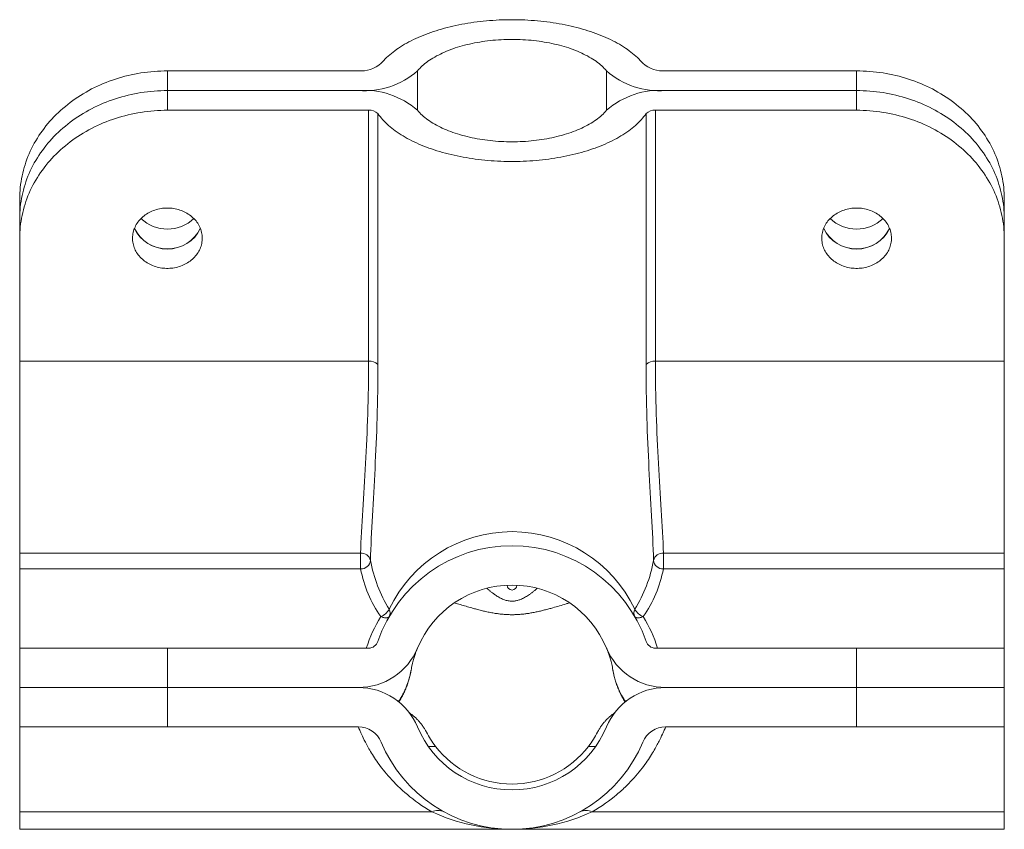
# Paper-space layout '_Right' of a CAD drawing. Header units: inches. Extents: x -1.25 to 1.25, y -0.36 to 1.7.
import ezdxf

# ---------------------------------------------------------------- set-up
doc = ezdxf.new("R2010")
doc.units = ezdxf.units.IN
doc.header["$MEASUREMENT"] = 0

psp = doc.layouts.new('_Right')

# ---------------------------------------------------------------- linework, layer by layer
at = {"color": 7, "linetype": 'Continuous', "lineweight": 15}
for p, q in [((-0.875, 1.5655), (-0.875, 1.4655)), ((-0.39, 1.5655), (-0.875, 1.5655)), ((0.39, 1.5655), (0.875, 1.5655)), ((0.875, 1.4655), (0.875, 1.5655)), ((-0.39, 1.5155), (-0.875, 1.5155)), ((0.875, 1.5155), (0.39, 1.5155)), ((-0.3641, 1.4655), (-0.875, 1.4655)), ((-0.3641, 0.8287), (-0.3641, 1.4655)), ((-0.3405, 1.4571), (-0.3405, 0.8203)), ((0.3405, 0.8203), (0.3405, 1.4571)), ((0.3641, 1.4655), (0.875, 1.4655)), ((0.3641, 1.4655), (0.3641, 0.8287)), ((-1.25, 1.2408), (-1.25, -0.36)), ((1.25, -0.36), (1.25, 1.2408)), ((-0.3641, 0.8287), (-1.25, 0.8287)), ((0.3641, 0.8287), (1.25, 0.8287)), ((-1.25, 0.3408), (-0.3844, 0.3408)), ((-0.3844, 0.3408), (-0.3844, 0.3011)), ((0.3844, 0.3408), (1.25, 0.3408)), ((0.3844, 0.3011), (0.3844, 0.3408)), ((-0.3844, 0.3011), (-1.25, 0.3011)), ((1.25, 0.3011), (0.3844, 0.3011)), ((-0.3641, 0.1), (-1.25, 0.1)), ((-0.875, 0.1), (-0.875, -0.1)), ((0.3641, 0.1), (1.25, 0.1)), ((0.875, -0.1), (0.875, 0.1)), ((-0.39, 0), (-1.25, 0)), ((1.25, 0), (0.39, 0)), ((-0.39, -0.1), (-1.25, -0.1)), ((0.39, -0.1), (1.25, -0.1)), ((-0.2032, -0.3156), (-1.25, -0.3156)), ((1.25, -0.3156), (0.2032, -0.3156)), ((-1.25, -0.36), (1.25, -0.36))]:
    psp.add_line(p, q, dxfattribs=at)
at = {"color": 125, "linetype": 'Continuous', "lineweight": 15}
for p, q in [((-0.24, 1.5655), (-0.24, 1.4655)), ((0.24, 1.4655), (0.24, 1.5655))]:
    psp.add_line(p, q, dxfattribs=at)
at = {"color": 7, "linetype": 'Continuous', "lineweight": 15, "flags": 128}
for points in [[(0.3323, 1.5848), (0.3291, 1.5885), (0.3257, 1.5922), (0.3222, 1.5959), (0.3184, 1.5995), (0.3146, 1.6031), (0.3105, 1.6066), (0.3063, 1.6101), (0.302, 1.6135), (0.2975, 1.6169), (0.2928, 1.6203), (0.288, 1.6236), (0.283, 1.6268), (0.2779, 1.63), (0.2727, 1.6331), (0.2673, 1.6361), (0.2618, 1.6391), (0.2561, 1.642), (0.2503, 1.6449), (0.2444, 1.6477), (0.2384, 1.6504), (0.2322, 1.6531), (0.2259, 1.6557), (0.2195, 1.6582), (0.213, 1.6606), (0.2064, 1.663), (0.1997, 1.6653), (0.1929, 1.6675), (0.1859, 1.6697), (0.1789, 1.6717), (0.1718, 1.6737), (0.1646, 1.6756), (0.1573, 1.6774), (0.15, 1.6792), (0.1425, 1.6808), (0.135, 1.6824), (0.1274, 1.6839), (0.1198, 1.6853), (0.1121, 1.6866), (0.1043, 1.6878), (0.0965, 1.689), (0.0886, 1.69), (0.0807, 1.691), (0.0728, 1.6918), (0.0648, 1.6926), (0.0568, 1.6933), (0.0487, 1.6939), (0.0406, 1.6944), (0.0325, 1.6948), (0.0244, 1.6951), (0.0163, 1.6954), (0.0081, 1.6955), (0, 1.6955), (-0.0081, 1.6955), (-0.0163, 1.6954), (-0.0244, 1.6951), (-0.0325, 1.6948), (-0.0406, 1.6944), (-0.0487, 1.6939), (-0.0568, 1.6933), (-0.0648, 1.6926), (-0.0728, 1.6918), (-0.0807, 1.691), (-0.0886, 1.69), (-0.0965, 1.689), (-0.1043, 1.6878), (-0.1121, 1.6866), (-0.1198, 1.6853), (-0.1274, 1.6839), (-0.135, 1.6824), (-0.1425, 1.6808), (-0.15, 1.6792), (-0.1573, 1.6774), (-0.1646, 1.6756), (-0.1718, 1.6737), (-0.1789, 1.6717), (-0.1859, 1.6697), (-0.1929, 1.6675), (-0.1997, 1.6653), (-0.2064, 1.663), (-0.213, 1.6606), (-0.2195, 1.6582), (-0.2259, 1.6557), (-0.2322, 1.6531), (-0.2384, 1.6504), (-0.2444, 1.6477), (-0.2503, 1.6449), (-0.2561, 1.642), (-0.2618, 1.6391), (-0.2673, 1.6361), (-0.2727, 1.6331), (-0.2779, 1.63), (-0.283, 1.6268), (-0.288, 1.6236), (-0.2928, 1.6203), (-0.2975, 1.6169), (-0.302, 1.6135), (-0.3063, 1.6101), (-0.3105, 1.6066), (-0.3146, 1.6031), (-0.3184, 1.5995), (-0.3222, 1.5959), (-0.3257, 1.5922), (-0.3291, 1.5885), (-0.3323, 1.5848)], [(0.24, 1.5655), (0.2372, 1.5687), (0.2343, 1.5719), (0.2312, 1.575), (0.228, 1.5781), (0.2245, 1.5811), (0.221, 1.5841), (0.2172, 1.587), (0.2133, 1.5899), (0.2093, 1.5927), (0.2051, 1.5955), (0.2007, 1.5982), (0.1962, 1.6008), (0.1916, 1.6034), (0.1868, 1.6059), (0.1819, 1.6084), (0.1769, 1.6108), (0.1718, 1.6131), (0.1665, 1.6154), (0.1611, 1.6176), (0.1556, 1.6197), (0.15, 1.6217), (0.1442, 1.6237), (0.1384, 1.6256), (0.1325, 1.6274), (0.1264, 1.6291), (0.1203, 1.6308), (0.1141, 1.6324), (0.1078, 1.6338), (0.1015, 1.6352), (0.095, 1.6365), (0.0885, 1.6378), (0.082, 1.6389), (0.0753, 1.64), (0.0687, 1.6409), (0.0619, 1.6418), (0.0552, 1.6426), (0.0484, 1.6433), (0.0415, 1.6439), (0.0346, 1.6444), (0.0277, 1.6448), (0.0208, 1.6451), (0.0139, 1.6454), (0.0069, 1.6455), (0, 1.6455), (-0.0069, 1.6455), (-0.0139, 1.6454), (-0.0208, 1.6451), (-0.0277, 1.6448), (-0.0346, 1.6444), (-0.0415, 1.6439), (-0.0484, 1.6433), (-0.0552, 1.6426), (-0.0619, 1.6418), (-0.0687, 1.6409), (-0.0753, 1.64), (-0.082, 1.6389), (-0.0885, 1.6378), (-0.095, 1.6365), (-0.1015, 1.6352), (-0.1078, 1.6338), (-0.1141, 1.6324), (-0.1203, 1.6308), (-0.1264, 1.6291), (-0.1325, 1.6274), (-0.1384, 1.6256), (-0.1442, 1.6237), (-0.15, 1.6217), (-0.1556, 1.6197), (-0.1611, 1.6176), (-0.1665, 1.6154), (-0.1718, 1.6131), (-0.1769, 1.6108), (-0.1819, 1.6084), (-0.1868, 1.6059), (-0.1916, 1.6034), (-0.1962, 1.6008), (-0.2007, 1.5982), (-0.2051, 1.5955), (-0.2093, 1.5927), (-0.2133, 1.5899), (-0.2172, 1.587), (-0.221, 1.5841), (-0.2245, 1.5811), (-0.228, 1.5781), (-0.2312, 1.575), (-0.2343, 1.5719), (-0.2372, 1.5687), (-0.24, 1.5655)], [(-1.25, 1.2408), (-1.2499, 1.2481), (-1.2496, 1.2554), (-1.2492, 1.2626), (-1.2485, 1.2699), (-1.2476, 1.2771), (-1.2466, 1.2844), (-1.2454, 1.2916), (-1.244, 1.2988), (-1.2424, 1.3059), (-1.2406, 1.3131), (-1.2386, 1.3201), (-1.2365, 1.3272), (-1.2342, 1.3342), (-1.2316, 1.3411), (-1.229, 1.348), (-1.2261, 1.3549), (-1.223, 1.3617), (-1.2198, 1.3684), (-1.2164, 1.3751), (-1.2129, 1.3817), (-1.2091, 1.3882), (-1.2052, 1.3947), (-1.2012, 1.4011), (-1.1969, 1.4074), (-1.1925, 1.4136), (-1.188, 1.4197), (-1.1833, 1.4257), (-1.1784, 1.4317), (-1.1734, 1.4375), (-1.1682, 1.4433), (-1.1629, 1.4489), (-1.1574, 1.4545), (-1.1518, 1.4599), (-1.146, 1.4652), (-1.1402, 1.4704), (-1.1341, 1.4755), (-1.128, 1.4805), (-1.1217, 1.4854), (-1.1153, 1.4901), (-1.1088, 1.4947), (-1.1022, 1.4992), (-1.0954, 1.5035), (-1.0886, 1.5077), (-1.0816, 1.5118), (-1.0745, 1.5158), (-1.0673, 1.5196), (-1.0601, 1.5232), (-1.0527, 1.5268), (-1.0452, 1.5301), (-1.0377, 1.5334), (-1.0301, 1.5365), (-1.0224, 1.5394), (-1.0146, 1.5422), (-1.0068, 1.5448), (-0.9989, 1.5473), (-0.9909, 1.5496), (-0.9828, 1.5518), (-0.9748, 1.5538), (-0.9666, 1.5557), (-0.9584, 1.5574), (-0.9502, 1.5589), (-0.942, 1.5603), (-0.9337, 1.5615), (-0.9253, 1.5626), (-0.917, 1.5635), (-0.9086, 1.5642), (-0.9002, 1.5648), (-0.8918, 1.5652), (-0.8834, 1.5655), (-0.875, 1.5655)], [(0.875, 1.5655), (0.8834, 1.5655), (0.8918, 1.5652), (0.9002, 1.5648), (0.9086, 1.5642), (0.917, 1.5635), (0.9253, 1.5626), (0.9337, 1.5615), (0.942, 1.5603), (0.9502, 1.5589), (0.9584, 1.5574), (0.9666, 1.5557), (0.9748, 1.5538), (0.9828, 1.5518), (0.9909, 1.5496), (0.9989, 1.5473), (1.0068, 1.5448), (1.0146, 1.5422), (1.0224, 1.5394), (1.0301, 1.5365), (1.0377, 1.5334), (1.0452, 1.5301), (1.0527, 1.5268), (1.0601, 1.5232), (1.0673, 1.5196), (1.0745, 1.5158), (1.0816, 1.5118), (1.0886, 1.5077), (1.0954, 1.5035), (1.1022, 1.4992), (1.1088, 1.4947), (1.1153, 1.4901), (1.1217, 1.4854), (1.128, 1.4805), (1.1341, 1.4755), (1.1402, 1.4704), (1.146, 1.4652), (1.1518, 1.4599), (1.1574, 1.4545), (1.1629, 1.4489), (1.1682, 1.4433), (1.1734, 1.4375), (1.1784, 1.4317), (1.1833, 1.4257), (1.188, 1.4197), (1.1925, 1.4136), (1.1969, 1.4074), (1.2012, 1.4011), (1.2052, 1.3947), (1.2091, 1.3882), (1.2129, 1.3817), (1.2164, 1.3751), (1.2198, 1.3684), (1.223, 1.3617), (1.2261, 1.3549), (1.229, 1.348), (1.2316, 1.3411), (1.2342, 1.3342), (1.2365, 1.3272), (1.2386, 1.3201), (1.2406, 1.3131), (1.2424, 1.3059), (1.244, 1.2988), (1.2454, 1.2916), (1.2466, 1.2844), (1.2476, 1.2771), (1.2485, 1.2699), (1.2492, 1.2626), (1.2496, 1.2554), (1.2499, 1.2481), (1.25, 1.2408)], [(-1.25, 1.1908), (-1.2499, 1.1981), (-1.2496, 1.2054), (-1.2492, 1.2126), (-1.2485, 1.2199), (-1.2476, 1.2271), (-1.2466, 1.2344), (-1.2454, 1.2416), (-1.244, 1.2488), (-1.2424, 1.2559), (-1.2406, 1.2631), (-1.2386, 1.2701), (-1.2365, 1.2772), (-1.2342, 1.2842), (-1.2316, 1.2911), (-1.229, 1.298), (-1.2261, 1.3049), (-1.223, 1.3117), (-1.2198, 1.3184), (-1.2164, 1.3251), (-1.2129, 1.3317), (-1.2091, 1.3382), (-1.2052, 1.3447), (-1.2012, 1.3511), (-1.1969, 1.3574), (-1.1925, 1.3636), (-1.188, 1.3697), (-1.1833, 1.3757), (-1.1784, 1.3817), (-1.1734, 1.3875), (-1.1682, 1.3933), (-1.1629, 1.3989), (-1.1574, 1.4045), (-1.1518, 1.4099), (-1.146, 1.4152), (-1.1402, 1.4204), (-1.1341, 1.4255), (-1.128, 1.4305), (-1.1217, 1.4354), (-1.1153, 1.4401), (-1.1088, 1.4447), (-1.1022, 1.4492), (-1.0954, 1.4535), (-1.0886, 1.4577), (-1.0816, 1.4618), (-1.0745, 1.4658), (-1.0673, 1.4696), (-1.0601, 1.4732), (-1.0527, 1.4768), (-1.0452, 1.4801), (-1.0377, 1.4834), (-1.0301, 1.4865), (-1.0224, 1.4894), (-1.0146, 1.4922), (-1.0068, 1.4948), (-0.9989, 1.4973), (-0.9909, 1.4996), (-0.9828, 1.5018), (-0.9748, 1.5038), (-0.9666, 1.5057), (-0.9584, 1.5074), (-0.9502, 1.5089), (-0.942, 1.5103), (-0.9337, 1.5115), (-0.9253, 1.5126), (-0.917, 1.5135), (-0.9086, 1.5142), (-0.9002, 1.5148), (-0.8918, 1.5152), (-0.8834, 1.5155), (-0.875, 1.5155)], [(-0.875, 1.5155), (-0.8834, 1.5155), (-0.8918, 1.5152), (-0.9002, 1.5148), (-0.9086, 1.5142), (-0.917, 1.5135), (-0.9253, 1.5126), (-0.9337, 1.5115), (-0.942, 1.5103), (-0.9502, 1.5089), (-0.9584, 1.5074), (-0.9666, 1.5057), (-0.9748, 1.5038), (-0.9828, 1.5018), (-0.9909, 1.4996), (-0.9989, 1.4973), (-1.0068, 1.4948), (-1.0146, 1.4922), (-1.0224, 1.4894), (-1.0301, 1.4865), (-1.0377, 1.4834), (-1.0452, 1.4801), (-1.0527, 1.4768), (-1.0601, 1.4732), (-1.0673, 1.4696), (-1.0745, 1.4658), (-1.0816, 1.4618), (-1.0886, 1.4577), (-1.0954, 1.4535), (-1.1022, 1.4492), (-1.1088, 1.4447), (-1.1153, 1.4401), (-1.1217, 1.4354), (-1.128, 1.4305), (-1.1341, 1.4255), (-1.1402, 1.4204), (-1.146, 1.4152), (-1.1518, 1.4099), (-1.1574, 1.4045), (-1.1629, 1.3989), (-1.1682, 1.3933), (-1.1734, 1.3875), (-1.1784, 1.3817), (-1.1833, 1.3757), (-1.188, 1.3697), (-1.1925, 1.3636), (-1.1969, 1.3574), (-1.2012, 1.3511), (-1.2052, 1.3447), (-1.2091, 1.3382), (-1.2129, 1.3317), (-1.2164, 1.3251), (-1.2198, 1.3184), (-1.223, 1.3117), (-1.2261, 1.3049), (-1.229, 1.298), (-1.2316, 1.2911), (-1.2342, 1.2842), (-1.2365, 1.2772), (-1.2386, 1.2701), (-1.2406, 1.2631), (-1.2424, 1.2559), (-1.244, 1.2488), (-1.2454, 1.2416), (-1.2466, 1.2344), (-1.2476, 1.2271), (-1.2485, 1.2199), (-1.2492, 1.2126), (-1.2496, 1.2054), (-1.2499, 1.1981), (-1.25, 1.1908)], [(0.875, 1.5155), (0.8834, 1.5155), (0.8918, 1.5152), (0.9002, 1.5148), (0.9086, 1.5142), (0.917, 1.5135), (0.9253, 1.5126), (0.9337, 1.5115), (0.942, 1.5103), (0.9502, 1.5089), (0.9584, 1.5074), (0.9666, 1.5057), (0.9748, 1.5038), (0.9828, 1.5018), (0.9909, 1.4996), (0.9989, 1.4973), (1.0068, 1.4948), (1.0146, 1.4922), (1.0224, 1.4894), (1.0301, 1.4865), (1.0377, 1.4834), (1.0452, 1.4801), (1.0527, 1.4768), (1.0601, 1.4732), (1.0673, 1.4696), (1.0745, 1.4658), (1.0816, 1.4618), (1.0886, 1.4577), (1.0954, 1.4535), (1.1022, 1.4492), (1.1088, 1.4447), (1.1153, 1.4401), (1.1217, 1.4354), (1.128, 1.4305), (1.1341, 1.4255), (1.1402, 1.4204), (1.146, 1.4152), (1.1518, 1.4099), (1.1574, 1.4045), (1.1629, 1.3989), (1.1682, 1.3933), (1.1734, 1.3875), (1.1784, 1.3817), (1.1833, 1.3757), (1.188, 1.3697), (1.1925, 1.3636), (1.1969, 1.3574), (1.2012, 1.3511), (1.2052, 1.3447), (1.2091, 1.3382), (1.2129, 1.3317), (1.2164, 1.3251), (1.2198, 1.3184), (1.223, 1.3117), (1.2261, 1.3049), (1.229, 1.298), (1.2316, 1.2911), (1.2342, 1.2842), (1.2365, 1.2772), (1.2386, 1.2701), (1.2406, 1.2631), (1.2424, 1.2559), (1.244, 1.2488), (1.2454, 1.2416), (1.2466, 1.2344), (1.2476, 1.2271), (1.2485, 1.2199), (1.2492, 1.2126), (1.2496, 1.2054), (1.2499, 1.1981), (1.25, 1.1908)], [(1.25, 1.1908), (1.2499, 1.1981), (1.2496, 1.2054), (1.2492, 1.2126), (1.2485, 1.2199), (1.2476, 1.2271), (1.2466, 1.2344), (1.2454, 1.2416), (1.244, 1.2488), (1.2424, 1.2559), (1.2406, 1.2631), (1.2386, 1.2701), (1.2365, 1.2772), (1.2342, 1.2842), (1.2316, 1.2911), (1.229, 1.298), (1.2261, 1.3049), (1.223, 1.3117), (1.2198, 1.3184), (1.2164, 1.3251), (1.2129, 1.3317), (1.2091, 1.3382), (1.2052, 1.3447), (1.2012, 1.3511), (1.1969, 1.3574), (1.1925, 1.3636), (1.188, 1.3697), (1.1833, 1.3757), (1.1784, 1.3817), (1.1734, 1.3875), (1.1682, 1.3933), (1.1629, 1.3989), (1.1574, 1.4045), (1.1518, 1.4099), (1.146, 1.4152), (1.1402, 1.4204), (1.1341, 1.4255), (1.128, 1.4305), (1.1217, 1.4354), (1.1153, 1.4401), (1.1088, 1.4447), (1.1022, 1.4492), (1.0954, 1.4535), (1.0886, 1.4577), (1.0816, 1.4618), (1.0745, 1.4658), (1.0673, 1.4696), (1.0601, 1.4732), (1.0527, 1.4768), (1.0452, 1.4801), (1.0377, 1.4834), (1.0301, 1.4865), (1.0224, 1.4894), (1.0146, 1.4922), (1.0068, 1.4948), (0.9989, 1.4973), (0.9909, 1.4996), (0.9828, 1.5018), (0.9748, 1.5038), (0.9666, 1.5057), (0.9584, 1.5074), (0.9502, 1.5089), (0.942, 1.5103), (0.9337, 1.5115), (0.9253, 1.5126), (0.917, 1.5135), (0.9086, 1.5142), (0.9002, 1.5148), (0.8918, 1.5152), (0.8834, 1.5155), (0.875, 1.5155)], [(-0.875, 1.4655), (-0.8834, 1.4655), (-0.8918, 1.4652), (-0.9002, 1.4648), (-0.9086, 1.4642), (-0.917, 1.4635), (-0.9253, 1.4626), (-0.9337, 1.4615), (-0.942, 1.4603), (-0.9502, 1.4589), (-0.9584, 1.4574), (-0.9666, 1.4557), (-0.9748, 1.4538), (-0.9828, 1.4518), (-0.9909, 1.4496), (-0.9989, 1.4473), (-1.0068, 1.4448), (-1.0146, 1.4422), (-1.0224, 1.4394), (-1.0301, 1.4365), (-1.0377, 1.4334), (-1.0452, 1.4301), (-1.0527, 1.4268), (-1.0601, 1.4232), (-1.0673, 1.4196), (-1.0745, 1.4158), (-1.0816, 1.4118), (-1.0886, 1.4077), (-1.0954, 1.4035), (-1.1022, 1.3992), (-1.1088, 1.3947), (-1.1153, 1.3901), (-1.1217, 1.3854), (-1.128, 1.3805), (-1.1341, 1.3755), (-1.1402, 1.3704), (-1.146, 1.3652), (-1.1518, 1.3599), (-1.1574, 1.3545), (-1.1629, 1.3489), (-1.1682, 1.3433), (-1.1734, 1.3375), (-1.1784, 1.3317), (-1.1833, 1.3257), (-1.188, 1.3197), (-1.1925, 1.3136), (-1.1969, 1.3074), (-1.2012, 1.3011), (-1.2052, 1.2947), (-1.2091, 1.2882), (-1.2129, 1.2817), (-1.2164, 1.2751), (-1.2198, 1.2684), (-1.223, 1.2617), (-1.2261, 1.2549), (-1.229, 1.248), (-1.2316, 1.2411), (-1.2342, 1.2342), (-1.2365, 1.2272), (-1.2386, 1.2201), (-1.2406, 1.2131), (-1.2424, 1.2059), (-1.244, 1.1988), (-1.2454, 1.1916), (-1.2466, 1.1844), (-1.2476, 1.1771), (-1.2485, 1.1699), (-1.2492, 1.1626), (-1.2496, 1.1554), (-1.2499, 1.1481), (-1.25, 1.1408)], [(-0.3405, 1.4571), (-0.3377, 1.4532), (-0.3348, 1.4494), (-0.3317, 1.4456), (-0.3285, 1.4419), (-0.325, 1.4382), (-0.3214, 1.4345), (-0.3176, 1.4308), (-0.3137, 1.4272), (-0.3096, 1.4237), (-0.3054, 1.4202), (-0.3009, 1.4168), (-0.2964, 1.4134), (-0.2916, 1.41), (-0.2868, 1.4067), (-0.2817, 1.4035), (-0.2766, 1.4003), (-0.2712, 1.3972), (-0.2658, 1.3941), (-0.2602, 1.3911), (-0.2545, 1.3882), (-0.2486, 1.3854), (-0.2426, 1.3826), (-0.2365, 1.3798), (-0.2303, 1.3772), (-0.2239, 1.3746), (-0.2174, 1.3721), (-0.2109, 1.3697), (-0.2042, 1.3673), (-0.1974, 1.365), (-0.1905, 1.3628), (-0.1835, 1.3607), (-0.1764, 1.3586), (-0.1692, 1.3567), (-0.1619, 1.3548), (-0.1545, 1.353), (-0.1471, 1.3513), (-0.1396, 1.3496), (-0.132, 1.3481), (-0.1244, 1.3466), (-0.1166, 1.3453), (-0.1089, 1.344), (-0.101, 1.3428), (-0.0931, 1.3417), (-0.0852, 1.3407), (-0.0772, 1.3397), (-0.0692, 1.3389), (-0.0611, 1.3382), (-0.0531, 1.3375), (-0.0449, 1.337), (-0.0368, 1.3365), (-0.0286, 1.3361), (-0.0205, 1.3358), (-0.0123, 1.3356), (-0.0041, 1.3356), (0.0041, 1.3356), (0.0123, 1.3356), (0.0205, 1.3358), (0.0286, 1.3361), (0.0368, 1.3365), (0.0449, 1.337), (0.0531, 1.3375), (0.0611, 1.3382), (0.0692, 1.3389), (0.0772, 1.3397), (0.0852, 1.3407), (0.0931, 1.3417), (0.101, 1.3428), (0.1089, 1.344), (0.1166, 1.3453), (0.1244, 1.3466), (0.132, 1.3481), (0.1396, 1.3496), (0.1471, 1.3513), (0.1545, 1.353), (0.1619, 1.3548), (0.1692, 1.3567), (0.1764, 1.3586), (0.1835, 1.3607), (0.1905, 1.3628), (0.1974, 1.365), (0.2042, 1.3673), (0.2109, 1.3697), (0.2174, 1.3721), (0.2239, 1.3746), (0.2303, 1.3772), (0.2365, 1.3798), (0.2426, 1.3826), (0.2486, 1.3854), (0.2545, 1.3882), (0.2602, 1.3911), (0.2658, 1.3941), (0.2712, 1.3972), (0.2766, 1.4003), (0.2817, 1.4035), (0.2868, 1.4067), (0.2916, 1.41), (0.2964, 1.4134), (0.3009, 1.4168), (0.3054, 1.4202), (0.3096, 1.4237), (0.3137, 1.4272), (0.3176, 1.4308), (0.3214, 1.4345), (0.325, 1.4382), (0.3285, 1.4419), (0.3317, 1.4456), (0.3348, 1.4494), (0.3377, 1.4532), (0.3405, 1.4571)], [(-0.24, 1.4655), (-0.2372, 1.4624), (-0.2343, 1.4592), (-0.2312, 1.4561), (-0.228, 1.453), (-0.2245, 1.45), (-0.221, 1.447), (-0.2172, 1.4441), (-0.2133, 1.4412), (-0.2093, 1.4384), (-0.2051, 1.4356), (-0.2007, 1.4329), (-0.1962, 1.4303), (-0.1916, 1.4277), (-0.1868, 1.4251), (-0.1819, 1.4227), (-0.1769, 1.4203), (-0.1718, 1.418), (-0.1665, 1.4157), (-0.1611, 1.4135), (-0.1556, 1.4114), (-0.15, 1.4093), (-0.1442, 1.4074), (-0.1384, 1.4055), (-0.1325, 1.4037), (-0.1264, 1.4019), (-0.1203, 1.4003), (-0.1141, 1.3987), (-0.1078, 1.3973), (-0.1015, 1.3959), (-0.095, 1.3945), (-0.0885, 1.3933), (-0.082, 1.3922), (-0.0753, 1.3911), (-0.0687, 1.3902), (-0.0619, 1.3893), (-0.0552, 1.3885), (-0.0484, 1.3878), (-0.0415, 1.3872), (-0.0346, 1.3867), (-0.0277, 1.3863), (-0.0208, 1.386), (-0.0139, 1.3857), (-0.0069, 1.3856), (0, 1.3855), (0.0069, 1.3856), (0.0139, 1.3857), (0.0208, 1.386), (0.0277, 1.3863), (0.0346, 1.3867), (0.0415, 1.3872), (0.0484, 1.3878), (0.0552, 1.3885), (0.0619, 1.3893), (0.0687, 1.3902), (0.0753, 1.3911), (0.082, 1.3922), (0.0885, 1.3933), (0.095, 1.3945), (0.1015, 1.3959), (0.1078, 1.3973), (0.1141, 1.3987), (0.1203, 1.4003), (0.1264, 1.4019), (0.1325, 1.4037), (0.1384, 1.4055), (0.1442, 1.4074), (0.15, 1.4093), (0.1556, 1.4114), (0.1611, 1.4135), (0.1665, 1.4157), (0.1718, 1.418), (0.1769, 1.4203), (0.1819, 1.4227), (0.1868, 1.4251), (0.1916, 1.4277), (0.1962, 1.4303), (0.2007, 1.4329), (0.2051, 1.4356), (0.2093, 1.4384), (0.2133, 1.4412), (0.2172, 1.4441), (0.221, 1.447), (0.2245, 1.45), (0.228, 1.453), (0.2312, 1.4561), (0.2343, 1.4592), (0.2372, 1.4624), (0.24, 1.4655)], [(1.25, 1.1408), (1.2499, 1.1481), (1.2496, 1.1554), (1.2492, 1.1626), (1.2485, 1.1699), (1.2476, 1.1771), (1.2466, 1.1844), (1.2454, 1.1916), (1.244, 1.1988), (1.2424, 1.2059), (1.2406, 1.2131), (1.2386, 1.2201), (1.2365, 1.2272), (1.2342, 1.2342), (1.2316, 1.2411), (1.229, 1.248), (1.2261, 1.2549), (1.223, 1.2617), (1.2198, 1.2684), (1.2164, 1.2751), (1.2129, 1.2817), (1.2091, 1.2882), (1.2052, 1.2947), (1.2012, 1.3011), (1.1969, 1.3074), (1.1925, 1.3136), (1.188, 1.3197), (1.1833, 1.3257), (1.1784, 1.3317), (1.1734, 1.3375), (1.1682, 1.3433), (1.1629, 1.3489), (1.1574, 1.3545), (1.1518, 1.3599), (1.146, 1.3652), (1.1402, 1.3704), (1.1341, 1.3755), (1.128, 1.3805), (1.1217, 1.3854), (1.1153, 1.3901), (1.1088, 1.3947), (1.1022, 1.3992), (1.0954, 1.4035), (1.0886, 1.4077), (1.0816, 1.4118), (1.0745, 1.4158), (1.0673, 1.4196), (1.0601, 1.4232), (1.0527, 1.4268), (1.0452, 1.4301), (1.0377, 1.4334), (1.0301, 1.4365), (1.0224, 1.4394), (1.0146, 1.4422), (1.0068, 1.4448), (0.9989, 1.4473), (0.9909, 1.4496), (0.9828, 1.4518), (0.9748, 1.4538), (0.9666, 1.4557), (0.9584, 1.4574), (0.9502, 1.4589), (0.942, 1.4603), (0.9337, 1.4615), (0.9253, 1.4626), (0.917, 1.4635), (0.9086, 1.4642), (0.9002, 1.4648), (0.8918, 1.4652), (0.8834, 1.4655), (0.875, 1.4655)], [(-0.875, 1.2174), (-0.8791, 1.2173), (-0.8831, 1.2171), (-0.8871, 1.2167), (-0.8911, 1.2161), (-0.8951, 1.2154), (-0.899, 1.2145), (-0.9029, 1.2135), (-0.9067, 1.2123), (-0.9105, 1.211), (-0.9142, 1.2095), (-0.9178, 1.2079), (-0.9213, 1.2061), (-0.9247, 1.2042), (-0.928, 1.2022), (-0.9312, 1.2), (-0.9343, 1.1977), (-0.9372, 1.1953), (-0.94, 1.1928), (-0.9427, 1.1901), (-0.9453, 1.1874), (-0.9477, 1.1845), (-0.9499, 1.1816), (-0.952, 1.1786), (-0.9539, 1.1755), (-0.9557, 1.1723), (-0.9572, 1.1691), (-0.9587, 1.1658), (-0.9599, 1.1625), (-0.9609, 1.1591), (-0.9618, 1.1556), (-0.9625, 1.1522), (-0.963, 1.1487), (-0.9634, 1.1452), (-0.9635, 1.1417), (-0.9634, 1.1381), (-0.9632, 1.1346), (-0.9628, 1.1311), (-0.9622, 1.1277), (-0.9614, 1.1242), (-0.9604, 1.1208), (-0.9593, 1.1174), (-0.958, 1.1141), (-0.9565, 1.1108), (-0.9548, 1.1076), (-0.953, 1.1045), (-0.951, 1.1015), (-0.9488, 1.0985), (-0.9465, 1.0956), (-0.944, 1.0928), (-0.9414, 1.0901), (-0.9386, 1.0875), (-0.9358, 1.0851), (-0.9327, 1.0827), (-0.9296, 1.0805), (-0.9264, 1.0784), (-0.923, 1.0764), (-0.9195, 1.0746), (-0.916, 1.0729), (-0.9124, 1.0713), (-0.9086, 1.0699), (-0.9048, 1.0686), (-0.901, 1.0675), (-0.8971, 1.0666), (-0.8931, 1.0658), (-0.8891, 1.0651), (-0.8851, 1.0646), (-0.8811, 1.0643), (-0.877, 1.0642), (-0.873, 1.0642), (-0.8689, 1.0643), (-0.8649, 1.0646), (-0.8609, 1.0651), (-0.8569, 1.0658), (-0.8529, 1.0666), (-0.849, 1.0675), (-0.8452, 1.0686), (-0.8414, 1.0699), (-0.8376, 1.0713), (-0.834, 1.0729), (-0.8305, 1.0746), (-0.827, 1.0764), (-0.8236, 1.0784), (-0.8204, 1.0805), (-0.8173, 1.0827), (-0.8142, 1.0851), (-0.8114, 1.0875), (-0.8086, 1.0901), (-0.806, 1.0928), (-0.8035, 1.0956), (-0.8012, 1.0985), (-0.799, 1.1015), (-0.797, 1.1045), (-0.7952, 1.1076), (-0.7935, 1.1108), (-0.792, 1.1141), (-0.7907, 1.1174), (-0.7896, 1.1208), (-0.7886, 1.1242), (-0.7878, 1.1277), (-0.7872, 1.1311), (-0.7868, 1.1346), (-0.7866, 1.1381), (-0.7865, 1.1417), (-0.7866, 1.1452), (-0.787, 1.1487), (-0.7875, 1.1522), (-0.7882, 1.1556), (-0.7891, 1.1591), (-0.7901, 1.1625), (-0.7913, 1.1658), (-0.7928, 1.1691), (-0.7943, 1.1723), (-0.7961, 1.1755), (-0.798, 1.1786), (-0.8001, 1.1816), (-0.8023, 1.1845), (-0.8047, 1.1874), (-0.8073, 1.1901), (-0.81, 1.1928), (-0.8128, 1.1953), (-0.8157, 1.1977), (-0.8188, 1.2), (-0.822, 1.2022), (-0.8253, 1.2042), (-0.8287, 1.2061), (-0.8322, 1.2079), (-0.8358, 1.2095), (-0.8395, 1.211), (-0.8433, 1.2123), (-0.8471, 1.2135), (-0.851, 1.2145), (-0.8549, 1.2154), (-0.8589, 1.2161), (-0.8629, 1.2167), (-0.8669, 1.2171), (-0.8709, 1.2173), (-0.875, 1.2174)], [(0.875, 1.2174), (0.8709, 1.2173), (0.8669, 1.2171), (0.8629, 1.2167), (0.8589, 1.2161), (0.8549, 1.2154), (0.851, 1.2145), (0.8471, 1.2135), (0.8433, 1.2123), (0.8395, 1.211), (0.8358, 1.2095), (0.8322, 1.2079), (0.8287, 1.2061), (0.8253, 1.2042), (0.822, 1.2022), (0.8188, 1.2), (0.8157, 1.1977), (0.8128, 1.1953), (0.81, 1.1928), (0.8073, 1.1901), (0.8047, 1.1874), (0.8023, 1.1845), (0.8001, 1.1816), (0.798, 1.1786), (0.7961, 1.1755), (0.7943, 1.1723), (0.7928, 1.1691), (0.7913, 1.1658), (0.7901, 1.1625), (0.7891, 1.1591), (0.7882, 1.1556), (0.7875, 1.1522), (0.787, 1.1487), (0.7866, 1.1452), (0.7865, 1.1417), (0.7866, 1.1381), (0.7868, 1.1346), (0.7872, 1.1311), (0.7878, 1.1277), (0.7886, 1.1242), (0.7896, 1.1208), (0.7907, 1.1174), (0.792, 1.1141), (0.7935, 1.1108), (0.7952, 1.1076), (0.797, 1.1045), (0.799, 1.1015), (0.8012, 1.0985), (0.8035, 1.0956), (0.806, 1.0928), (0.8086, 1.0901), (0.8114, 1.0875), (0.8142, 1.0851), (0.8173, 1.0827), (0.8204, 1.0805), (0.8236, 1.0784), (0.827, 1.0764), (0.8305, 1.0746), (0.834, 1.0729), (0.8376, 1.0713), (0.8414, 1.0699), (0.8452, 1.0686), (0.849, 1.0675), (0.8529, 1.0666), (0.8569, 1.0658), (0.8609, 1.0651), (0.8649, 1.0646), (0.8689, 1.0643), (0.873, 1.0642), (0.877, 1.0642), (0.8811, 1.0643), (0.8851, 1.0646), (0.8891, 1.0651), (0.8931, 1.0658), (0.8971, 1.0666), (0.901, 1.0675), (0.9048, 1.0686), (0.9086, 1.0699), (0.9124, 1.0713), (0.916, 1.0729), (0.9195, 1.0746), (0.923, 1.0764), (0.9264, 1.0784), (0.9296, 1.0805), (0.9327, 1.0827), (0.9358, 1.0851), (0.9386, 1.0875), (0.9414, 1.0901), (0.944, 1.0928), (0.9465, 1.0956), (0.9488, 1.0985), (0.951, 1.1015), (0.953, 1.1045), (0.9548, 1.1076), (0.9565, 1.1108), (0.958, 1.1141), (0.9593, 1.1174), (0.9604, 1.1208), (0.9614, 1.1242), (0.9622, 1.1277), (0.9628, 1.1311), (0.9632, 1.1346), (0.9634, 1.1381), (0.9635, 1.1417), (0.9634, 1.1452), (0.963, 1.1487), (0.9625, 1.1522), (0.9618, 1.1556), (0.9609, 1.1591), (0.9599, 1.1625), (0.9587, 1.1658), (0.9572, 1.1691), (0.9557, 1.1723), (0.9539, 1.1755), (0.952, 1.1786), (0.9499, 1.1816), (0.9477, 1.1845), (0.9453, 1.1874), (0.9427, 1.1901), (0.94, 1.1928), (0.9372, 1.1953), (0.9343, 1.1977), (0.9312, 1.2), (0.928, 1.2022), (0.9247, 1.2042), (0.9213, 1.2061), (0.9178, 1.2079), (0.9142, 1.2095), (0.9105, 1.211), (0.9067, 1.2123), (0.9029, 1.2135), (0.899, 1.2145), (0.8951, 1.2154), (0.8911, 1.2161), (0.8871, 1.2167), (0.8831, 1.2171), (0.8791, 1.2173), (0.875, 1.2174)], [(-0.3334, 0.18), (-0.3315, 0.1792), (-0.3295, 0.1785), (-0.3276, 0.1779), (-0.3257, 0.1774), (-0.3239, 0.1771), (-0.3222, 0.1768), (-0.3205, 0.1767), (-0.319, 0.1767), (-0.3175, 0.1768), (-0.3162, 0.1771), (-0.315, 0.1774), (-0.314, 0.1779), (-0.3131, 0.1785), (-0.3123, 0.1792), (-0.3118, 0.18)], [(0.3118, 0.18), (0.3123, 0.1792), (0.3131, 0.1785), (0.314, 0.1779), (0.315, 0.1774), (0.3162, 0.1771), (0.3175, 0.1768), (0.319, 0.1767), (0.3205, 0.1767), (0.3222, 0.1768), (0.3239, 0.1771), (0.3257, 0.1774), (0.3276, 0.1779), (0.3295, 0.1785), (0.3315, 0.1792), (0.3334, 0.18)]]:
    psp.add_lwpolyline(points, dxfattribs=at)
at = {"color": 7, "linetype": 'Continuous', "lineweight": 15}
for centre, radius, start, end in [((-0.3841, 1.6441), 0.0788, 265.7326, 311.1373), ((0.3839, 1.6434), 0.0781, 228.6622, 274.4679), ((-0.3745, 1.7189), 0.204, 265.6303, 311.2396), ((0.3745, 1.7189), 0.204, 228.7604, 274.3697), ((-0.3745, 1.3122), 0.204, 48.7604, 94.3697), ((0.3745, 1.3122), 0.204, 85.6303, 131.2396), ((-0.3614, 1.4359), 0.0298, 45.4337, 95.2729), ((0.3614, 1.4359), 0.0298, 84.7271, 134.5663), ((-0.8763, 1.2585), 0.0944, 225.8614, 270.8104), ((-0.8738, 1.2589), 0.0948, 269.2886, 314.0395), ((0.8737, 1.2585), 0.0944, 225.8614, 270.8104), ((0.8762, 1.2589), 0.0948, 269.2886, 314.0395), ((-0.8783, 1.2023), 0.0882, 204.4565, 272.1692), ((-0.875, 1.206), 0.0928, 205.6884, 334.3116), ((-0.8717, 1.2023), 0.0882, 267.8308, 335.5435), ((0.8717, 1.2023), 0.0882, 204.4565, 272.1692), ((0.875, 1.206), 0.0928, 205.6884, 334.3116), ((0.8783, 1.2023), 0.0882, 267.8308, 335.5435), ((-0.3614, 0.7991), 0.0298, 45.4337, 95.2729), ((0.3614, 0.7991), 0.0298, 84.7271, 134.5663), ((0, 0.0504), 0.3453, 25.4458, 154.5542), ((0, 0), 0.36, 18.9459, 161.0541), ((-0.3822, 0.3175), 0.0234, 12.9432, 95.3093), ((0.3822, 0.3175), 0.0234, 84.6907, 167.0568), ((-0.3834, 0.3252), 0.0241, 267.5981, 354.1887), ((-0.0696, 0.3623), 0.3207, 190.9983, 214.6452), ((-0.0074, 0.3869), 0.3578, 190.3282, 211.7239), ((0.0115, 0.3853), 0.3535, 328.1452, 349.8027), ((0.066, 0.3638), 0.3245, 325.4978, 348.8588), ((0.3834, 0.3252), 0.0241, 185.8113, 272.4019), ((0, 0), 0.26, 22.6199, 157.3801), ((0, 0.26), 0.0125, 181.3774, 358.6226), ((-0.3483, 0.219), 0.0418, 290.8367, 330.9501), ((-0.3292, 0.1894), 0.0198, 331.6904, 28.3096), ((0.3292, 0.1894), 0.0198, 151.6904, 208.3096), ((0.3483, 0.219), 0.0418, 209.0499, 249.1633), ((-0.39, 0.1625), 0.1625, 270, 337.3801), ((-0.3641, 0.125), 0.025, 270, 341.0541), ((0.39, 0.1625), 0.1625, 202.6199, 270), ((0.3641, 0.125), 0.025, 198.9459, 270), ((-0.39, -0.1625), 0.1625, 22.6199, 90), ((0.39, -0.1625), 0.1625, 90, 157.3801), ((-0.39, -0.1625), 0.0625, 22.6199, 90), ((0, 0), 0.26, 202.6199, 337.3801), ((0.39, -0.1625), 0.0625, 90, 157.3801), ((0, 0), 0.36, 202.6199, 337.3801), ((0, 0), 0.245, 217.5764, 322.4236), ((-0.1882, -0.3464), 0.0343, 63.9899, 116.0101), ((-0.0015, 0.1207), 0.4807, 245.1906, 270.1771), ((0.0013, 0.1215), 0.4815, 269.8448, 294.7875), ((0.1882, -0.3464), 0.0343, 63.9899, 116.0101)]:
    psp.add_arc(centre, radius, start, end, dxfattribs=at)
at = {"color": 125, "linetype": 'Continuous', "lineweight": 15}
for centre, radius, start, end in [((-0.0375, -0.0031), 0.348, 148.2617, 162.7732), ((0.0376, -0.003), 0.3478, 17.2235, 31.7416)]:
    psp.add_arc(centre, radius, start, end, dxfattribs=at)
at = {"color": 7, "linetype": 'Continuous', "lineweight": 15}
for points, knots in [([(-0.3844, 0.3408), (-0.3834, 0.376), (-0.3814, 0.4126), (-0.3769, 0.4885), (-0.3743, 0.5278), (-0.3698, 0.6091), (-0.3677, 0.6511), (-0.3649, 0.7378), (-0.3641, 0.7826), (-0.3641, 0.8287)], [0, 0, 0, 0, 0.25, 0.25, 0.5, 0.5, 0.75, 0.75, 1, 1, 1, 1]), ([(0.3641, 0.8287), (0.3641, 0.7826), (0.3649, 0.7378), (0.3677, 0.6511), (0.3698, 0.6091), (0.3743, 0.5278), (0.3769, 0.4885), (0.3814, 0.4126), (0.3834, 0.376), (0.3844, 0.3408)], [0, 0, 0, 0, 0.25, 0.25, 0.5, 0.5, 0.75, 0.75, 1, 1, 1, 1]), ([(-0.3405, 0.8203), (-0.3405, 0.7737), (-0.3412, 0.7284), (-0.3438, 0.6404), (-0.3457, 0.5977), (-0.35, 0.5148), (-0.3524, 0.4746), (-0.3566, 0.3967), (-0.3585, 0.3591), (-0.3594, 0.3227)], [0, 0, 0, 0, 0.25, 0.25, 0.5, 0.5, 0.75, 0.75, 1, 1, 1, 1]), ([(0.3594, 0.3227), (0.3585, 0.3591), (0.3566, 0.3967), (0.3524, 0.4746), (0.35, 0.5148), (0.3457, 0.5977), (0.3438, 0.6404), (0.3412, 0.7284), (0.3405, 0.7737), (0.3405, 0.8203)], [0, 0, 0, 0, 0.25, 0.25, 0.5, 0.5, 0.75, 0.75, 1, 1, 1, 1]), ([(-0.2419, 0.0954), (-0.2422, 0.0946), (-0.2428, 0.0929), (-0.244, 0.0897), (-0.2454, 0.086), (-0.2469, 0.0816), (-0.2485, 0.0767), (-0.2501, 0.0711), (-0.2518, 0.0649), (-0.2534, 0.0583), (-0.2549, 0.0513), (-0.2558, 0.0465), (-0.2562, 0.044)], [0, 0, 0, 0, 0.1003427, 0.2018154, 0.3028727, 0.4039301, 0.5064803, 0.6090406, 0.7116007, 0.8141506, 0.9070671, 1, 1, 1, 1]), ([(-0.242, 0.0952), (-0.2419, 0.0954), (-0.2417, 0.0959), (-0.2414, 0.0966), (-0.2411, 0.0973), (-0.2408, 0.098), (-0.2407, 0.0984), (-0.2405, 0.0987), (-0.2405, 0.0987)], [0, 0, 0, 0, 0.108416, 0.354438, 0.629176, 0.819447, 0.978833, 1, 1, 1, 1]), ([(0.2405, 0.0988), (0.2405, 0.0989), (0.2403, 0.0994), (0.2401, 0.0998), (0.24, 0.0999), (0.24, 0.0999)], [0, 0, 0, 0, 0.087573, 0.610953, 1, 1, 1, 1]), ([(0.2406, 0.0987), (0.2406, 0.0986), (0.2407, 0.0984), (0.2408, 0.098), (0.2411, 0.0974), (0.2414, 0.0966), (0.2417, 0.0959), (0.2419, 0.0954), (0.2419, 0.0954)], [0, 0, 0, 0, 0.010014, 0.164534, 0.356961, 0.67393, 0.933312, 1, 1, 1, 1]), ([(0.2562, 0.044), (0.2558, 0.0467), (0.2548, 0.052), (0.2532, 0.0592), (0.2516, 0.0658), (0.2499, 0.0719), (0.2483, 0.0773), (0.2467, 0.0822), (0.2452, 0.0864), (0.2439, 0.0901), (0.2427, 0.0932), (0.2421, 0.0948), (0.2418, 0.0955)], [0, 0, 0, 0, 0.100513, 0.201036, 0.301559, 0.402073, 0.502788, 0.603503, 0.703817, 0.80413, 0.905891, 1, 1, 1, 1]), ([(-0.2872, -0.0367), (-0.2866, -0.0357), (-0.2849, -0.0331), (-0.2824, -0.0288), (-0.2797, -0.0239), (-0.277, -0.0189), (-0.2745, -0.0137), (-0.2721, -0.0085), (-0.2698, -0.003), (-0.2675, 0.0026), (-0.2655, 0.0083), (-0.2635, 0.0141), (-0.2617, 0.02), (-0.2601, 0.0258), (-0.2587, 0.0317), (-0.2577, 0.0361), (-0.2573, 0.0384), (-0.2572, 0.0388)], [0, 0, 0, 0, 0.04342, 0.11186, 0.180686, 0.249994, 0.31989, 0.390491, 0.463102, 0.53812, 0.613029, 0.687913, 0.762728, 0.83743, 0.911979, 0.98634, 1, 1, 1, 1]), ([(0.2562, 0.044), (0.2565, 0.0426), (0.2571, 0.0393), (0.2582, 0.034), (0.2596, 0.0281), (0.2611, 0.0222), (0.2628, 0.0164), (0.2646, 0.0107), (0.2667, 0.005), (0.2688, -0.0007), (0.2712, -0.0063), (0.2736, -0.0119), (0.2762, -0.0173), (0.279, -0.0227), (0.2819, -0.0279), (0.2846, -0.0325), (0.2864, -0.0355), (0.2872, -0.0367)], [0, 0, 0, 0, 0.047892, 0.117304, 0.186779, 0.256353, 0.32603, 0.395811, 0.465699, 0.535692, 0.605791, 0.67553, 0.746034, 0.814837, 0.882678, 0.949707, 1, 1, 1, 1]), ([(-0.2605, -0.0644), (-0.2585, -0.0658), (-0.2543, -0.0687), (-0.2482, -0.0737), (-0.2422, -0.0793), (-0.2365, -0.0853), (-0.2311, -0.0917), (-0.226, -0.0985), (-0.2214, -0.1057), (-0.2186, -0.1108), (-0.2172, -0.1133)], [0, 0, 0, 0, 0.113211, 0.239256, 0.365722, 0.492615, 0.619701, 0.746757, 0.873581, 1, 1, 1, 1]), ([(0.2605, -0.0644), (0.2585, -0.0658), (0.2543, -0.0687), (0.2483, -0.0736), (0.2423, -0.0792), (0.2366, -0.0851), (0.2312, -0.0915), (0.2262, -0.0983), (0.2214, -0.1056), (0.2186, -0.1107), (0.2172, -0.1133)], [0, 0, 0, 0, 0.111317, 0.239193, 0.364097, 0.489093, 0.61399, 0.742626, 0.871373, 1, 1, 1, 1]), ([(-0.2032, -0.3156), (-0.2282, -0.3014), (-0.2484, -0.2866), (-0.2831, -0.2575), (-0.2975, -0.2432), (-0.322, -0.2157), (-0.332, -0.2029), (-0.3487, -0.1794), (-0.3554, -0.1686), (-0.3668, -0.1493), (-0.3713, -0.1407), (-0.3787, -0.1259), (-0.3815, -0.1198), (-0.3881, -0.105), (-0.39, -0.1), (-0.39, -0.1)], [0, 0, 0, 0, 0.125, 0.125, 0.25, 0.25, 0.375, 0.375, 0.5, 0.5, 0.625, 0.625, 0.75, 0.75, 1, 1, 1, 1]), ([(-0.2172, -0.1133), (-0.2141, -0.1192), (-0.2107, -0.1253), (-0.203, -0.1374), (-0.1987, -0.1435), (-0.1942, -0.1494)], [0, 0, 0, 0, 0.5, 0.5, 1, 1, 1, 1]), ([(0.1942, -0.1494), (0.1987, -0.1435), (0.2029, -0.1375), (0.2106, -0.1254), (0.2141, -0.1192), (0.2172, -0.1133)], [0, 0, 0, 0, 0.5, 0.5, 1, 1, 1, 1]), ([(0.39, -0.1), (0.39, -0.1), (0.3881, -0.105), (0.3816, -0.1197), (0.3787, -0.1258), (0.3714, -0.1405), (0.3669, -0.149), (0.3555, -0.1684), (0.3487, -0.1793), (0.332, -0.2029), (0.322, -0.2157), (0.3037, -0.2362), (0.297, -0.2433), (0.2824, -0.2576), (0.2744, -0.2648), (0.2484, -0.2867), (0.2282, -0.3014), (0.2032, -0.3156)], [0, 0, 0, 0, 0.25, 0.25, 0.375, 0.375, 0.5, 0.5, 0.625, 0.625, 0.75, 0.75, 0.8125, 0.8125, 0.875, 0.875, 1, 1, 1, 1]), ([(-0.3323, -0.1384), (-0.3323, -0.1384), (-0.3323, -0.1384), (-0.3323, -0.1384), (-0.3323, -0.1384)], [0, 0, 0, 0, 0.894871, 1, 1, 1, 1]), ([(0.3323, -0.1384), (0.3323, -0.1384), (0.3323, -0.1384), (0.3323, -0.1384), (0.3323, -0.1384)], [0, 0, 0, 0, 0.017915, 1, 1, 1, 1])]:
    psp.add_open_spline(points, degree=3, knots=knots, dxfattribs=at)
at = {"color": 125, "linetype": 'Continuous', "lineweight": 15}
for points, knots in [([(-0.0641, 0.2519), (-0.0625, 0.2505), (-0.0592, 0.2477), (-0.0539, 0.2435), (-0.0485, 0.2393), (-0.0433, 0.2356), (-0.0384, 0.2323), (-0.0337, 0.2294), (-0.0289, 0.2268), (-0.0241, 0.2245), (-0.0194, 0.2227), (-0.0149, 0.2212), (-0.01, 0.22), (-0.005, 0.2193), (-0.0003, 0.2191), (0.0041, 0.2192), (0.0081, 0.2197), (0.0121, 0.2205), (0.0161, 0.2216), (0.02, 0.2229), (0.0244, 0.2247), (0.0293, 0.227), (0.0345, 0.2298), (0.0394, 0.2329), (0.0448, 0.2366), (0.0505, 0.2407), (0.0565, 0.2455), (0.061, 0.2492), (0.0635, 0.2514), (0.0641, 0.2519)], [0, 0, 0, 0, 0.047444, 0.096232, 0.145028, 0.193801, 0.231186, 0.268627, 0.306024, 0.343349, 0.37413, 0.4049, 0.436785, 0.468655, 0.50048, 0.525718, 0.550959, 0.577143, 0.603335, 0.630172, 0.657148, 0.697106, 0.737148, 0.777245, 0.817278, 0.872501, 0.927755, 0.982998, 1, 1, 1, 1]), ([(0.1461, 0.215), (0.1431, 0.2141), (0.1347, 0.2115), (0.1206, 0.2073), (0.1059, 0.203), (0.0933, 0.1995), (0.0828, 0.1968), (0.0722, 0.1942), (0.0615, 0.1918), (0.0506, 0.1897), (0.0401, 0.1879), (0.0298, 0.1866), (0.02, 0.1856), (0.0101, 0.185), (0.0001, 0.1848), (-0.0099, 0.185), (-0.0198, 0.1856), (-0.0297, 0.1865), (-0.0404, 0.1879), (-0.0516, 0.1898), (-0.0636, 0.1922), (-0.0753, 0.1949), (-0.087, 0.1978), (-0.0995, 0.2012), (-0.1131, 0.2051), (-0.1275, 0.2094), (-0.1385, 0.2127), (-0.1446, 0.2146), (-0.1461, 0.215)], [0, 0, 0, 0, 0.032634, 0.092752, 0.152837, 0.189262, 0.225744, 0.262234, 0.298698, 0.33512, 0.371504, 0.403557, 0.435653, 0.467739, 0.499779, 0.53193, 0.564127, 0.596334, 0.628497, 0.668498, 0.708546, 0.748636, 0.788732, 0.828775, 0.880552, 0.932358, 0.984181, 1, 1, 1, 1]), ([(-0.2884, -0.0358), (-0.2873, -0.0342), (-0.2845, -0.03), (-0.2803, -0.023), (-0.2758, -0.0148), (-0.2715, -0.0059), (-0.2676, 0.0032), (-0.2642, 0.0126), (-0.2613, 0.0218), (-0.2591, 0.03), (-0.2577, 0.0362), (-0.257, 0.0396), (-0.2567, 0.0416), (-0.2565, 0.0427), (-0.2563, 0.0434), (-0.2563, 0.0438), (-0.2562, 0.044)], [0, 0, 0, 0, 0.0672072, 0.1746859, 0.2821699, 0.3895415, 0.5164471, 0.6255748, 0.7349281, 0.8525568, 0.9177322, 0.9540801, 0.9743735, 0.9857019, 0.9944055, 1, 1, 1, 1]), ([(0.2562, 0.044), (0.2563, 0.0438), (0.2563, 0.0437), (0.2564, 0.0434), (0.2564, 0.043), (0.2565, 0.0423), (0.2568, 0.041), (0.2572, 0.0386), (0.2581, 0.0343), (0.2595, 0.0287), (0.2612, 0.0223), (0.2636, 0.0144), (0.267, 0.0047), (0.2711, -0.0049), (0.2749, -0.0129), (0.2788, -0.0203), (0.2832, -0.028), (0.2868, -0.0333), (0.2884, -0.0357)], [0, 0, 0, 0, 0.005599, 0.006182, 0.009903, 0.017751, 0.031813, 0.057, 0.10212, 0.183134, 0.256667, 0.330269, 0.470452, 0.611114, 0.694025, 0.777037, 0.900932, 1, 1, 1, 1])]:
    psp.add_open_spline(points, degree=3, knots=knots, dxfattribs=at)
at = {"color": 7, "linetype": 'Continuous', "lineweight": 15}
for points in [[(-0.1942, -0.1494), (-0.2003, -0.1496), (-0.2064, -0.1497), (-0.2125, -0.1498)], [(0.2125, -0.1498), (0.2064, -0.1497), (0.2003, -0.1496), (0.1942, -0.1494)]]:
    psp.add_open_spline(points, degree=3, dxfattribs=at)

doc.saveas('drawing.dxf')
